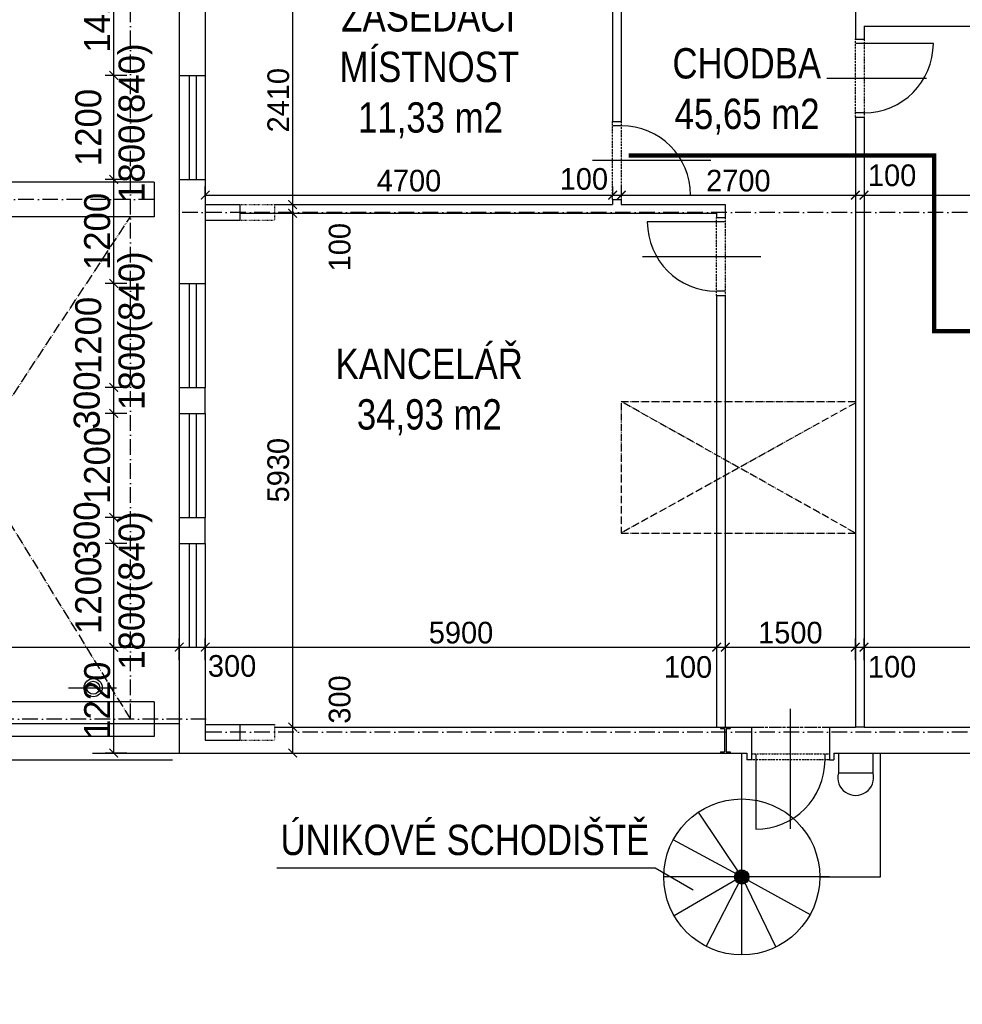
# Model space of a CAD drawing. Header units: millimetres. Extents: x -637441 to -130928, y -380379 to -53767.
# Tile 43 of 193: x -470113 to -459237, y -289748 to -278384. Entities that reach past the tile are written whole.
import ezdxf

# ---------------------------------------------------------------- set-up
doc = ezdxf.new("R2010")
doc.units = ezdxf.units.MM
doc.header["$LTSCALE"] = 10
for name, pattern in [('ACAD_ISO02W100', [15, 12, -3]), ('ACAD_ISO03W100', [30, 12, -18]), ('ACAD_ISO05W100', [34, 24, -3, 0.5, -3, 0.5, -3]), ('ACAD_ISO10W100', [18.5, 12, -3, 0.5, -3]), ('ACAD_ISO12W100', [22, 12, -3, 0.5, -3, 0.5, -3]), ('DASHDOT', [25.4, 12.7, -6.35, 0, -6.35])]:
    doc.linetypes.add(name, pattern=pattern)
for name, color, linetype in [('Kóty', 7, 'Continuous'), ('Osy', 1, 'DASHDOT'), ('POPIS', 7, 'Continuous'), ('SLABE', 7, 'Continuous'), ('SLABĚ', 7, 'Continuous'), ('SRAFY', 252, 'Continuous'), ('Výplně otvorů', 7, 'Continuous'), ('ZDIVO', 6, 'Continuous')]:
    doc.layers.add(name, color=color, linetype=linetype)
doc.styles.add('NARROW', font='txt')
doc.styles.add('TGV styl', font='txt')
doc.dimstyles.new('VNITŘEK 1-200', dxfattribs={"dimtxt": 250, "dimasz": 100, "dimexe": 100, "dimexo": 250, "dimgap": 40, "dimtad": 1, "dimdec": 0, "dimzin": 0, "dimdsep": 46, "dimtxsty": 'TGV styl', "dimblk1": 'ARCHTICK', "dimblk2": 'ARCHTICK', "dimsah": 1, "dimcen": 0.09, "dimclrd": 256, "dimclre": 256, "dimclrt": 220, "dimadec": 0, "dimazin": 0, "dimtfac": 1, "dimtdec": 0, "dimtofl": 0, "dimtmove": 2, "dimatfit": 3, "dimldrblk": 'ARCHTICK', "dimfxl": 150, "dimfxlon": 1, "dimtolj": 1, "dimtzin": 0, "dimarcsym": 0})
doc.dimstyles.new('VNĚJŠEK 1-100', dxfattribs={"dimtxt": 300, "dimasz": 100, "dimexe": 100, "dimexo": 250, "dimgap": 40, "dimtad": 1, "dimdec": 0, "dimzin": 0, "dimdsep": 46, "dimtxsty": 'TGV styl', "dimblk1": 'ARCHTICK', "dimblk2": 'ARCHTICK', "dimsah": 1, "dimcen": 0.09, "dimclrd": 256, "dimclre": 256, "dimclrt": 220, "dimadec": 0, "dimazin": 0, "dimtfac": 1, "dimtdec": 0, "dimtofl": 0, "dimtmove": 2, "dimatfit": 3, "dimldrblk": 'ARCHTICK', "dimfxl": 350, "dimfxlon": 1, "dimtolj": 1, "dimtzin": 0, "dimarcsym": 0})

# ---------------------------------------------------------------- blocks, each defined once
blk = doc.blocks.new('_ArchTick')
at = {"color": 0, "const_width": 0.15}
blk.add_lwpolyline([(-0.5, -0.5), (0.5, 0.5)], dxfattribs=at)
blk = doc.blocks.new('*D348')
at = {"layer": 'DEFPOINTS', "color": 0, "ltscale": 0.35}
for p in [(-468271, -285625), (-468271, -286458), (-491771, -286500)]:
    blk.add_point(p, dxfattribs=at)
at = {"layer": 'Kóty', "lineweight": -2, "ltscale": 0.35}
for p, q in [((-491771, -285775), (-491771, -285525)), ((-468271, -285775), (-468271, -285525)), ((-491771, -285625), (-468271, -285625))]:
    blk.add_line(p, q, dxfattribs=at)
at = {"layer": 'Kóty', "lineweight": -2, "ltscale": 0.35, "xscale": 100, "yscale": 100, "zscale": 100, "rotation": 180}
blk.add_blockref('_ArchTick', (-491771, -285625), dxfattribs=at)
at = {"layer": 'Kóty', "lineweight": -2, "ltscale": 0.35, "xscale": 100, "yscale": 100, "zscale": 100}
blk.add_blockref('_ArchTick', (-468271, -285625), dxfattribs=at)
at = {"layer": 'Kóty', "color": 220, "ltscale": 0.35, "insert": (-480021, -285460), "char_height": 250, "attachment_point": 5, "style": 'TGV styl'}
blk.add_mtext('\\A1;23500', dxfattribs=at)
blk = doc.blocks.new('*D349')
at = {"layer": 'DEFPOINTS', "color": 0, "ltscale": 0.35}
for p in [(-467971, -285625), (-468271, -286458), (-467971, -286518)]:
    blk.add_point(p, dxfattribs=at)
at = {"layer": 'Kóty', "lineweight": -2, "ltscale": 0.35}
for p, q in [((-468271, -285775), (-468271, -285525)), ((-467971, -285775), (-467971, -285525)), ((-468271, -285625), (-467971, -285625))]:
    blk.add_line(p, q, dxfattribs=at)
at = {"layer": 'Kóty', "lineweight": -2, "ltscale": 0.35, "xscale": 100, "yscale": 100, "zscale": 100, "rotation": 180}
blk.add_blockref('_ArchTick', (-468271, -285625), dxfattribs=at)
at = {"layer": 'Kóty', "lineweight": -2, "ltscale": 0.35, "xscale": 100, "yscale": 100, "zscale": 100}
blk.add_blockref('_ArchTick', (-467971, -285625), dxfattribs=at)
at = {"layer": 'Kóty', "color": 220, "ltscale": 0.35, "insert": (-467662, -285844), "char_height": 250, "attachment_point": 5, "style": 'TGV styl'}
blk.add_mtext('\\A1;300', dxfattribs=at)
blk = doc.blocks.new('*D350')
at = {"layer": 'DEFPOINTS', "color": 0, "ltscale": 0.35}
for p in [(-462071, -285625), (-467971, -286518), (-462071, -286548)]:
    blk.add_point(p, dxfattribs=at)
at = {"layer": 'Kóty', "lineweight": -2, "ltscale": 0.35}
for p, q in [((-467971, -285775), (-467971, -285525)), ((-462071, -285775), (-462071, -285525)), ((-467971, -285625), (-462071, -285625))]:
    blk.add_line(p, q, dxfattribs=at)
at = {"layer": 'Kóty', "lineweight": -2, "ltscale": 0.35, "xscale": 100, "yscale": 100, "zscale": 100, "rotation": 180}
blk.add_blockref('_ArchTick', (-467971, -285625), dxfattribs=at)
at = {"layer": 'Kóty', "lineweight": -2, "ltscale": 0.35, "xscale": 100, "yscale": 100, "zscale": 100}
blk.add_blockref('_ArchTick', (-462071, -285625), dxfattribs=at)
at = {"layer": 'Kóty', "color": 220, "ltscale": 0.35, "insert": (-465021, -285460), "char_height": 250, "attachment_point": 5, "style": 'TGV styl'}
blk.add_mtext('\\A1;5900', dxfattribs=at)
blk = doc.blocks.new('*D351')
at = {"layer": 'DEFPOINTS', "color": 0, "ltscale": 0.35}
for p in [(-461971, -285625), (-462071, -286548), (-461971, -286548)]:
    blk.add_point(p, dxfattribs=at)
at = {"layer": 'Kóty', "lineweight": -2, "ltscale": 0.35}
for p, q in [((-462071, -285775), (-462071, -285525)), ((-461971, -285775), (-461971, -285525)), ((-462071, -285625), (-461971, -285625))]:
    blk.add_line(p, q, dxfattribs=at)
at = {"layer": 'Kóty', "lineweight": -2, "ltscale": 0.35, "xscale": 100, "yscale": 100, "zscale": 100, "rotation": 180}
blk.add_blockref('_ArchTick', (-462071, -285625), dxfattribs=at)
at = {"layer": 'Kóty', "lineweight": -2, "ltscale": 0.35, "xscale": 100, "yscale": 100, "zscale": 100}
blk.add_blockref('_ArchTick', (-461971, -285625), dxfattribs=at)
at = {"layer": 'Kóty', "color": 220, "ltscale": 0.35, "insert": (-462402, -285856), "char_height": 250, "attachment_point": 5, "style": 'TGV styl'}
blk.add_mtext('\\A1;100', dxfattribs=at)
blk = doc.blocks.new('*D352')
at = {"layer": 'DEFPOINTS', "color": 0, "ltscale": 0.35}
for p in [(-460471, -285625), (-461971, -286548), (-460471, -286548)]:
    blk.add_point(p, dxfattribs=at)
at = {"layer": 'Kóty', "lineweight": -2, "ltscale": 0.35}
for p, q in [((-461971, -285775), (-461971, -285525)), ((-460471, -285775), (-460471, -285525)), ((-461971, -285625), (-460471, -285625))]:
    blk.add_line(p, q, dxfattribs=at)
at = {"layer": 'Kóty', "lineweight": -2, "ltscale": 0.35, "xscale": 100, "yscale": 100, "zscale": 100, "rotation": 180}
blk.add_blockref('_ArchTick', (-461971, -285625), dxfattribs=at)
at = {"layer": 'Kóty', "lineweight": -2, "ltscale": 0.35, "xscale": 100, "yscale": 100, "zscale": 100}
blk.add_blockref('_ArchTick', (-460471, -285625), dxfattribs=at)
at = {"layer": 'Kóty', "color": 220, "ltscale": 0.35, "insert": (-461221, -285460), "char_height": 250, "attachment_point": 5, "style": 'TGV styl'}
blk.add_mtext('\\A1;1500', dxfattribs=at)
blk = doc.blocks.new('*D353')
at = {"layer": 'DEFPOINTS', "color": 0, "ltscale": 0.35}
for p in [(-460371, -285625), (-460471, -286548), (-460371, -286548)]:
    blk.add_point(p, dxfattribs=at)
at = {"layer": 'Kóty', "lineweight": -2, "ltscale": 0.35}
for p, q in [((-460471, -285775), (-460471, -285525)), ((-460371, -285775), (-460371, -285525)), ((-460471, -285625), (-460371, -285625))]:
    blk.add_line(p, q, dxfattribs=at)
at = {"layer": 'Kóty', "lineweight": -2, "ltscale": 0.35, "xscale": 100, "yscale": 100, "zscale": 100, "rotation": 180}
blk.add_blockref('_ArchTick', (-460471, -285625), dxfattribs=at)
at = {"layer": 'Kóty', "lineweight": -2, "ltscale": 0.35, "xscale": 100, "yscale": 100, "zscale": 100}
blk.add_blockref('_ArchTick', (-460371, -285625), dxfattribs=at)
at = {"layer": 'Kóty', "color": 220, "ltscale": 0.35, "insert": (-460047, -285853), "char_height": 250, "attachment_point": 5, "style": 'TGV styl'}
blk.add_mtext('\\A1;100', dxfattribs=at)
blk = doc.blocks.new('*D354')
at = {"layer": 'DEFPOINTS', "color": 0, "ltscale": 0.35}
for p in [(-449971, -285625), (-460371, -286548), (-449971, -286548)]:
    blk.add_point(p, dxfattribs=at)
at = {"layer": 'Kóty', "lineweight": -2, "ltscale": 0.35}
for p, q in [((-460371, -285775), (-460371, -285525)), ((-449971, -285775), (-449971, -285525)), ((-460371, -285625), (-449971, -285625))]:
    blk.add_line(p, q, dxfattribs=at)
at = {"layer": 'Kóty', "lineweight": -2, "ltscale": 0.35, "xscale": 100, "yscale": 100, "zscale": 100, "rotation": 180}
blk.add_blockref('_ArchTick', (-460371, -285625), dxfattribs=at)
at = {"layer": 'Kóty', "lineweight": -2, "ltscale": 0.35, "xscale": 100, "yscale": 100, "zscale": 100}
blk.add_blockref('_ArchTick', (-449971, -285625), dxfattribs=at)
at = {"layer": 'Kóty', "color": 220, "ltscale": 0.35, "insert": (-455171, -285460), "char_height": 250, "attachment_point": 5, "style": 'TGV styl'}
blk.add_mtext('\\A1;10400', dxfattribs=at)
blk = doc.blocks.new('*D365')
at = {"layer": 'DEFPOINTS', "color": 0, "ltscale": 0.35}
for p in [(-466963, -286548), (-466963, -286548), (-468271, -286848)]:
    blk.add_point(p, dxfattribs=at)
at = {"layer": 'Kóty', "lineweight": -2, "ltscale": 0.35}
for p, q in [((-466963, -286548), (-466863, -286548)), ((-466963, -286848), (-466963, -286548)), ((-467113, -286848), (-466863, -286848))]:
    blk.add_line(p, q, dxfattribs=at)
at = {"layer": 'Kóty', "lineweight": -2, "ltscale": 0.35, "xscale": 100, "yscale": 100, "zscale": 100}
for p, rotation in [((-466963, -286548), 90), ((-466963, -286848), 270)]:
    blk.add_blockref('_ArchTick', p, dxfattribs=dict(at, rotation=rotation))
at = {"layer": 'Kóty', "color": 220, "ltscale": 0.35, "insert": (-466420, -286230), "char_height": 250, "attachment_point": 5, "rotation": 90, "style": 'TGV styl'}
blk.add_mtext('\\A1;300', dxfattribs=at)
blk = doc.blocks.new('*D366')
at = {"layer": 'DEFPOINTS', "color": 0, "ltscale": 0.35}
for p in [(-467571, -280618), (-466963, -280618), (-466963, -286548)]:
    blk.add_point(p, dxfattribs=at)
at = {"layer": 'Kóty', "lineweight": -2, "ltscale": 0.35}
for p, q in [((-467113, -280618), (-466863, -280618)), ((-466963, -286548), (-466963, -280618)), ((-466963, -286548), (-466863, -286548))]:
    blk.add_line(p, q, dxfattribs=at)
at = {"layer": 'Kóty', "lineweight": -2, "ltscale": 0.35, "xscale": 100, "yscale": 100, "zscale": 100}
for p, rotation in [((-466963, -280618), 90), ((-466963, -286548), 270)]:
    blk.add_blockref('_ArchTick', p, dxfattribs=dict(at, rotation=rotation))
at = {"layer": 'Kóty', "color": 220, "ltscale": 0.35, "insert": (-467128, -283583), "char_height": 250, "attachment_point": 5, "rotation": 90, "style": 'TGV styl'}
blk.add_mtext('\\A1;5930', dxfattribs=at)
blk = doc.blocks.new('*D367')
at = {"layer": 'DEFPOINTS', "color": 0, "ltscale": 0.35}
for p in [(-467971, -280518), (-466963, -280518), (-467571, -280618)]:
    blk.add_point(p, dxfattribs=at)
at = {"layer": 'Kóty', "lineweight": -2, "ltscale": 0.35}
for p, q in [((-467113, -280518), (-466863, -280518)), ((-466963, -280618), (-466963, -280518)), ((-467113, -280618), (-466863, -280618))]:
    blk.add_line(p, q, dxfattribs=at)
at = {"layer": 'Kóty', "lineweight": -2, "ltscale": 0.35, "xscale": 100, "yscale": 100, "zscale": 100}
for p, rotation in [((-466963, -280518), 90), ((-466963, -280618), 270)]:
    blk.add_blockref('_ArchTick', p, dxfattribs=dict(at, rotation=rotation))
at = {"layer": 'Kóty', "color": 220, "ltscale": 0.35, "insert": (-466420, -281009), "char_height": 250, "attachment_point": 5, "rotation": 90, "style": 'TGV styl'}
blk.add_mtext('\\A1;100', dxfattribs=at)
blk = doc.blocks.new('*D368')
at = {"layer": 'DEFPOINTS', "color": 0, "ltscale": 0.35}
for p in [(-467971, -278108), (-466963, -278108), (-467971, -280518)]:
    blk.add_point(p, dxfattribs=at)
at = {"layer": 'Kóty', "lineweight": -2, "ltscale": 0.35}
for p, q in [((-467113, -278108), (-466863, -278108)), ((-466963, -280518), (-466963, -278108)), ((-467113, -280518), (-466863, -280518))]:
    blk.add_line(p, q, dxfattribs=at)
at = {"layer": 'Kóty', "lineweight": -2, "ltscale": 0.35, "xscale": 100, "yscale": 100, "zscale": 100}
for p, rotation in [((-466963, -278108), 90), ((-466963, -280518), 270)]:
    blk.add_blockref('_ArchTick', p, dxfattribs=dict(at, rotation=rotation))
at = {"layer": 'Kóty', "color": 220, "ltscale": 0.35, "insert": (-467128, -279313), "char_height": 250, "attachment_point": 5, "rotation": 90, "style": 'TGV styl'}
blk.add_mtext('\\A1;2410', dxfattribs=at)
blk = doc.blocks.new('*D385')
at = {"layer": 'DEFPOINTS', "color": 0, "ltscale": 0.35}
for p in [(-463271, -280408), (-467971, -280518), (-463271, -280518)]:
    blk.add_point(p, dxfattribs=at)
at = {"layer": 'Kóty', "lineweight": -2, "ltscale": 0.35}
for p, q in [((-467971, -280408), (-467971, -280308)), ((-463271, -280408), (-463271, -280308)), ((-467971, -280408), (-463271, -280408))]:
    blk.add_line(p, q, dxfattribs=at)
at = {"layer": 'Kóty', "lineweight": -2, "ltscale": 0.35, "xscale": 100, "yscale": 100, "zscale": 100, "rotation": 180}
blk.add_blockref('_ArchTick', (-467971, -280408), dxfattribs=at)
at = {"layer": 'Kóty', "lineweight": -2, "ltscale": 0.35, "xscale": 100, "yscale": 100, "zscale": 100}
blk.add_blockref('_ArchTick', (-463271, -280408), dxfattribs=at)
at = {"layer": 'Kóty', "color": 220, "ltscale": 0.35, "insert": (-465621, -280243), "char_height": 250, "attachment_point": 5, "style": 'TGV styl'}
blk.add_mtext('\\A1;4700', dxfattribs=at)
blk = doc.blocks.new('*D386')
at = {"layer": 'DEFPOINTS', "color": 0, "ltscale": 0.35}
for p in [(-463171, -280408), (-463271, -280518), (-463171, -280518)]:
    blk.add_point(p, dxfattribs=at)
at = {"layer": 'Kóty', "lineweight": -2, "ltscale": 0.35}
for p, q in [((-463271, -280408), (-463271, -280308)), ((-463171, -280408), (-463171, -280308)), ((-463271, -280408), (-463171, -280408))]:
    blk.add_line(p, q, dxfattribs=at)
at = {"layer": 'Kóty', "lineweight": -2, "ltscale": 0.35, "xscale": 100, "yscale": 100, "zscale": 100, "rotation": 180}
blk.add_blockref('_ArchTick', (-463271, -280408), dxfattribs=at)
at = {"layer": 'Kóty', "lineweight": -2, "ltscale": 0.35, "xscale": 100, "yscale": 100, "zscale": 100}
blk.add_blockref('_ArchTick', (-463171, -280408), dxfattribs=at)
at = {"layer": 'Kóty', "color": 220, "ltscale": 0.35, "insert": (-463603, -280223), "char_height": 250, "attachment_point": 5, "style": 'TGV styl'}
blk.add_mtext('\\A1;100', dxfattribs=at)
blk = doc.blocks.new('*D387')
at = {"layer": 'DEFPOINTS', "color": 0, "ltscale": 0.35}
for p in [(-460471, -279509), (-460471, -280408), (-463171, -280518)]:
    blk.add_point(p, dxfattribs=at)
at = {"layer": 'Kóty', "lineweight": -2, "ltscale": 0.35}
for p, q in [((-463171, -280408), (-463171, -280308)), ((-460471, -280258), (-460471, -280508)), ((-463171, -280408), (-460471, -280408))]:
    blk.add_line(p, q, dxfattribs=at)
at = {"layer": 'Kóty', "lineweight": -2, "ltscale": 0.35, "xscale": 100, "yscale": 100, "zscale": 100, "rotation": 180}
blk.add_blockref('_ArchTick', (-463171, -280408), dxfattribs=at)
at = {"layer": 'Kóty', "lineweight": -2, "ltscale": 0.35, "xscale": 100, "yscale": 100, "zscale": 100}
blk.add_blockref('_ArchTick', (-460471, -280408), dxfattribs=at)
at = {"layer": 'Kóty', "color": 220, "ltscale": 0.35, "insert": (-461821, -280243), "char_height": 250, "attachment_point": 5, "style": 'TGV styl'}
blk.add_mtext('\\A1;2700', dxfattribs=at)
blk = doc.blocks.new('*D388')
at = {"layer": 'DEFPOINTS', "color": 0, "ltscale": 0.35}
for p in [(-460471, -279509), (-460371, -279509), (-460371, -280408)]:
    blk.add_point(p, dxfattribs=at)
at = {"layer": 'Kóty', "lineweight": -2, "ltscale": 0.35}
for p, q in [((-460471, -280258), (-460471, -280508)), ((-460371, -280258), (-460371, -280508)), ((-460471, -280408), (-460371, -280408))]:
    blk.add_line(p, q, dxfattribs=at)
at = {"layer": 'Kóty', "lineweight": -2, "ltscale": 0.35, "xscale": 100, "yscale": 100, "zscale": 100, "rotation": 180}
blk.add_blockref('_ArchTick', (-460471, -280408), dxfattribs=at)
at = {"layer": 'Kóty', "lineweight": -2, "ltscale": 0.35, "xscale": 100, "yscale": 100, "zscale": 100}
blk.add_blockref('_ArchTick', (-460371, -280408), dxfattribs=at)
at = {"layer": 'Kóty', "color": 220, "ltscale": 0.35, "insert": (-460047, -280181), "char_height": 250, "attachment_point": 5, "style": 'TGV styl'}
blk.add_mtext('\\A1;100', dxfattribs=at)
blk = doc.blocks.new('*D389')
at = {"layer": 'DEFPOINTS', "color": 0, "ltscale": 0.35}
for p in [(-449971, -278508), (-460371, -279509), (-449971, -280408)]:
    blk.add_point(p, dxfattribs=at)
at = {"layer": 'Kóty', "lineweight": -2, "ltscale": 0.35}
for p, q in [((-460371, -280258), (-460371, -280508)), ((-449971, -280258), (-449971, -280508)), ((-460371, -280408), (-449971, -280408))]:
    blk.add_line(p, q, dxfattribs=at)
at = {"layer": 'Kóty', "lineweight": -2, "ltscale": 0.35, "xscale": 100, "yscale": 100, "zscale": 100, "rotation": 180}
blk.add_blockref('_ArchTick', (-460371, -280408), dxfattribs=at)
at = {"layer": 'Kóty', "lineweight": -2, "ltscale": 0.35, "xscale": 100, "yscale": 100, "zscale": 100}
blk.add_blockref('_ArchTick', (-449971, -280408), dxfattribs=at)
at = {"layer": 'Kóty', "color": 220, "ltscale": 0.35, "insert": (-455171, -280243), "char_height": 250, "attachment_point": 5, "style": 'TGV styl'}
blk.add_mtext('\\A1;10400', dxfattribs=at)
blk = doc.blocks.new('*D410')
at = {"layer": 'DEFPOINTS', "color": 0, "ltscale": 0.35}
for p in [(-449671, -286848), (-473061, -292928), (-449671, -295398)]:
    blk.add_point(p, dxfattribs=at)
at = {"layer": 'Kóty', "lineweight": -2, "ltscale": 0.35}
for p, q in [((-473061, -294198), (-473061, -295498)), ((-449671, -294198), (-449671, -295498)), ((-473061, -295398), (-449671, -295398))]:
    blk.add_line(p, q, dxfattribs=at)
at = {"layer": 'Kóty', "lineweight": -2, "ltscale": 0.35, "xscale": 100, "yscale": 100, "zscale": 100, "rotation": 180}
blk.add_blockref('_ArchTick', (-473061, -295398), dxfattribs=at)
at = {"layer": 'Kóty', "lineweight": -2, "ltscale": 0.35, "xscale": 100, "yscale": 100, "zscale": 100}
blk.add_blockref('_ArchTick', (-449671, -295398), dxfattribs=at)
at = {"layer": 'Kóty', "color": 220, "ltscale": 0.35, "insert": (-461366, -295208), "char_height": 300, "attachment_point": 5, "style": 'TGV styl'}
blk.add_mtext('\\A1;23390', dxfattribs=at)
blk = doc.blocks.new('*D411')
at = {"layer": 'DEFPOINTS', "color": 0, "ltscale": 0.35}
for p in [(-510371, -286848), (-449671, -286848), (-449671, -296412)]:
    blk.add_point(p, dxfattribs=at)
at = {"layer": 'Kóty', "lineweight": -2, "ltscale": 0.35}
for p, q in [((-510371, -295212), (-510371, -296512)), ((-449671, -295212), (-449671, -296512)), ((-510371, -296412), (-449671, -296412))]:
    blk.add_line(p, q, dxfattribs=at)
at = {"layer": 'Kóty', "lineweight": -2, "ltscale": 0.35, "xscale": 100, "yscale": 100, "zscale": 100, "rotation": 180}
blk.add_blockref('_ArchTick', (-510371, -296412), dxfattribs=at)
at = {"layer": 'Kóty', "lineweight": -2, "ltscale": 0.35, "xscale": 100, "yscale": 100, "zscale": 100}
blk.add_blockref('_ArchTick', (-449671, -296412), dxfattribs=at)
at = {"layer": 'Kóty', "color": 220, "ltscale": 0.35, "insert": (-480021, -296222), "char_height": 300, "attachment_point": 5, "style": 'TGV styl'}
blk.add_mtext('\\A1;60700', dxfattribs=at)
blk = doc.blocks.new('*D478')
at = {"layer": 'DEFPOINTS', "color": 0, "ltscale": 0.35}
for p in [(-469027, -285628), (-468271, -285628), (-468271, -286848)]:
    blk.add_point(p, dxfattribs=at)
at = {"layer": 'Kóty', "lineweight": -2, "ltscale": 0.35}
for p, q in [((-468877, -285628), (-469127, -285628)), ((-469027, -286848), (-469027, -285628)), ((-468877, -286848), (-469127, -286848))]:
    blk.add_line(p, q, dxfattribs=at)
at = {"layer": 'Kóty', "lineweight": -2, "ltscale": 0.35, "xscale": 100, "yscale": 100, "zscale": 100}
for p, rotation in [((-469027, -285628), 90), ((-469027, -286848), 270)]:
    blk.add_blockref('_ArchTick', p, dxfattribs=dict(at, rotation=rotation))
at = {"layer": 'Kóty', "color": 220, "ltscale": 0.35, "insert": (-469217, -286238), "char_height": 300, "attachment_point": 5, "rotation": 90, "style": 'TGV styl'}
blk.add_mtext('\\A1;1220', dxfattribs=at)
blk = doc.blocks.new('*D479')
at = {"layer": 'DEFPOINTS', "color": 0, "ltscale": 0.35}
for p in [(-469027, -284428), (-468271, -284428), (-468271, -285628)]:
    blk.add_point(p, dxfattribs=at)
at = {"layer": 'Kóty', "lineweight": -2, "ltscale": 0.35}
for p, q in [((-468877, -284428), (-469127, -284428)), ((-469027, -285628), (-469027, -284428)), ((-468877, -285628), (-469127, -285628))]:
    blk.add_line(p, q, dxfattribs=at)
at = {"layer": 'Kóty', "lineweight": -2, "ltscale": 0.35, "xscale": 100, "yscale": 100, "zscale": 100}
for p, rotation in [((-469027, -284428), 90), ((-469027, -285628), 270)]:
    blk.add_blockref('_ArchTick', p, dxfattribs=dict(at, rotation=rotation))
at = {"layer": 'Kóty', "color": 220, "ltscale": 0.35, "insert": (-469027, -285028), "char_height": 300, "attachment_point": 5, "rotation": 90, "style": 'TGV styl'}
blk.add_mtext('\\A1;1200\\P 1800(840)', dxfattribs=at)
blk = doc.blocks.new('*D480')
at = {"layer": 'DEFPOINTS', "color": 0, "ltscale": 0.35}
for p in [(-469027, -284128), (-468271, -284128), (-468271, -284428)]:
    blk.add_point(p, dxfattribs=at)
at = {"layer": 'Kóty', "lineweight": -2, "ltscale": 0.35}
for p, q in [((-468877, -284128), (-469127, -284128)), ((-469027, -284428), (-469027, -284128)), ((-468877, -284428), (-469127, -284428))]:
    blk.add_line(p, q, dxfattribs=at)
at = {"layer": 'Kóty', "lineweight": -2, "ltscale": 0.35, "xscale": 100, "yscale": 100, "zscale": 100}
for p, rotation in [((-469027, -284128), 90), ((-469027, -284428), 270)]:
    blk.add_blockref('_ArchTick', p, dxfattribs=dict(at, rotation=rotation))
at = {"layer": 'Kóty', "color": 220, "ltscale": 0.35, "insert": (-469337, -284278), "char_height": 300, "attachment_point": 5, "rotation": 90, "style": 'TGV styl'}
blk.add_mtext('\\A1;300', dxfattribs=at)
blk = doc.blocks.new('*D481')
at = {"layer": 'DEFPOINTS', "color": 0, "ltscale": 0.35}
for p in [(-469027, -282928), (-468271, -282928), (-468271, -284128)]:
    blk.add_point(p, dxfattribs=at)
at = {"layer": 'Kóty', "lineweight": -2, "ltscale": 0.35}
for p, q in [((-468877, -282928), (-469127, -282928)), ((-469027, -284128), (-469027, -282928)), ((-468877, -284128), (-469127, -284128))]:
    blk.add_line(p, q, dxfattribs=at)
at = {"layer": 'Kóty', "lineweight": -2, "ltscale": 0.35, "xscale": 100, "yscale": 100, "zscale": 100}
for p, rotation in [((-469027, -282928), 90), ((-469027, -284128), 270)]:
    blk.add_blockref('_ArchTick', p, dxfattribs=dict(at, rotation=rotation))
at = {"layer": 'Kóty', "color": 220, "ltscale": 0.35, "insert": (-469217, -283528), "char_height": 300, "attachment_point": 5, "rotation": 90, "style": 'TGV styl'}
blk.add_mtext('\\A1;1200', dxfattribs=at)
blk = doc.blocks.new('*D86')
at = {"layer": 'DEFPOINTS', "color": 0, "ltscale": 0.35}
for p in [(-469027, -282628), (-468271, -282628), (-468271, -282928)]:
    blk.add_point(p, dxfattribs=at)
at = {"layer": 'Kóty', "lineweight": -2, "ltscale": 0.35}
for p, q in [((-468877, -282628), (-469127, -282628)), ((-469027, -282928), (-469027, -282628)), ((-468877, -282928), (-469127, -282928))]:
    blk.add_line(p, q, dxfattribs=at)
at = {"layer": 'Kóty', "lineweight": -2, "ltscale": 0.35, "xscale": 100, "yscale": 100, "zscale": 100}
for p, rotation in [((-469027, -282628), 90), ((-469027, -282928), 270)]:
    blk.add_blockref('_ArchTick', p, dxfattribs=dict(at, rotation=rotation))
at = {"layer": 'Kóty', "color": 220, "ltscale": 0.35, "insert": (-469337, -282778), "char_height": 300, "attachment_point": 5, "rotation": 90, "style": 'TGV styl'}
blk.add_mtext('\\A1;300', dxfattribs=at)
blk = doc.blocks.new('*D87')
at = {"layer": 'DEFPOINTS', "color": 0, "ltscale": 0.35}
for p in [(-469027, -281428), (-468271, -281428), (-468271, -282628)]:
    blk.add_point(p, dxfattribs=at)
at = {"layer": 'Kóty', "lineweight": -2, "ltscale": 0.35}
for p, q in [((-468877, -281428), (-469127, -281428)), ((-469027, -282628), (-469027, -281428)), ((-468877, -282628), (-469127, -282628))]:
    blk.add_line(p, q, dxfattribs=at)
at = {"layer": 'Kóty', "lineweight": -2, "ltscale": 0.35, "xscale": 100, "yscale": 100, "zscale": 100}
for p, rotation in [((-469027, -281428), 90), ((-469027, -282628), 270)]:
    blk.add_blockref('_ArchTick', p, dxfattribs=dict(at, rotation=rotation))
at = {"layer": 'Kóty', "color": 220, "ltscale": 0.35, "insert": (-469027, -282028), "char_height": 300, "attachment_point": 5, "rotation": 90, "style": 'TGV styl'}
blk.add_mtext('\\A1;1200\\P 1800(840)', dxfattribs=at)
blk = doc.blocks.new('*D482')
at = {"layer": 'DEFPOINTS', "color": 0, "ltscale": 0.35}
for p in [(-469027, -280228), (-468271, -280228), (-468271, -281428)]:
    blk.add_point(p, dxfattribs=at)
at = {"layer": 'Kóty', "lineweight": -2, "ltscale": 0.35}
for p, q in [((-468877, -280228), (-469127, -280228)), ((-469027, -281428), (-469027, -280228)), ((-468877, -281428), (-469127, -281428))]:
    blk.add_line(p, q, dxfattribs=at)
at = {"layer": 'Kóty', "lineweight": -2, "ltscale": 0.35, "xscale": 100, "yscale": 100, "zscale": 100}
for p, rotation in [((-469027, -280228), 90), ((-469027, -281428), 270)]:
    blk.add_blockref('_ArchTick', p, dxfattribs=dict(at, rotation=rotation))
at = {"layer": 'Kóty', "color": 220, "ltscale": 0.35, "insert": (-469217, -280828), "char_height": 300, "attachment_point": 5, "rotation": 90, "style": 'TGV styl'}
blk.add_mtext('\\A1;1200', dxfattribs=at)
blk = doc.blocks.new('*D483')
at = {"layer": 'DEFPOINTS', "color": 0, "ltscale": 0.35}
for p in [(-469027, -279028), (-468271, -279028), (-468271, -280228)]:
    blk.add_point(p, dxfattribs=at)
at = {"layer": 'Kóty', "lineweight": -2, "ltscale": 0.35}
for p, q in [((-468877, -279028), (-469127, -279028)), ((-469027, -280228), (-469027, -279028)), ((-468877, -280228), (-469127, -280228))]:
    blk.add_line(p, q, dxfattribs=at)
at = {"layer": 'Kóty', "lineweight": -2, "ltscale": 0.35, "xscale": 100, "yscale": 100, "zscale": 100}
for p, rotation in [((-469027, -279028), 90), ((-469027, -280228), 270)]:
    blk.add_blockref('_ArchTick', p, dxfattribs=dict(at, rotation=rotation))
at = {"layer": 'Kóty', "color": 220, "ltscale": 0.35, "insert": (-469027, -279628), "char_height": 300, "attachment_point": 5, "rotation": 90, "style": 'TGV styl'}
blk.add_mtext('\\A1;1200\\P 1800(840)', dxfattribs=at)
blk = doc.blocks.new('*D484')
at = {"layer": 'DEFPOINTS', "color": 0, "ltscale": 0.35}
for p in [(-469027, -277608), (-468271, -277608), (-468271, -279028)]:
    blk.add_point(p, dxfattribs=at)
at = {"layer": 'Kóty', "lineweight": -2, "ltscale": 0.35}
for p, q in [((-468877, -277608), (-469127, -277608)), ((-469027, -279028), (-469027, -277608)), ((-468877, -279028), (-469127, -279028))]:
    blk.add_line(p, q, dxfattribs=at)
at = {"layer": 'Kóty', "lineweight": -2, "ltscale": 0.35, "xscale": 100, "yscale": 100, "zscale": 100}
for p, rotation in [((-469027, -277608), 90), ((-469027, -279028), 270)]:
    blk.add_blockref('_ArchTick', p, dxfattribs=dict(at, rotation=rotation))
at = {"layer": 'Kóty', "color": 220, "ltscale": 0.35, "insert": (-469217, -278318), "char_height": 300, "attachment_point": 5, "rotation": 90, "style": 'TGV styl'}
blk.add_mtext('\\A1;1420', dxfattribs=at)

msp = doc.modelspace()

# ---------------------------------------------------------------- hatches: boundary and pattern name
at = {"layer": 'SRAFY'}
h = msp.add_hatch(dxfattribs=at)
h.set_pattern_fill('ANSI37', color=256, scale=5, angle=-90, style=0)
h.set_pattern_definition([(315, (-418964.596, -186272.878), (11.2253202, 11.2253202), []), (45, (-418964.596, -186272.878), (-11.2253202, 11.2253202), [])])
h.paths.add_polyline_path([(-461781.228, -288277.964), (-461863.97, -288277.964, 0.414213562), (-461781.228, -288360.706)])
h.paths.add_polyline_path([(-461781.228, -288360.706, 0.414213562), (-461698.486, -288277.964), (-461781.228, -288277.964)])
h.paths.add_polyline_path([(-461698.486, -288277.964, 0.414213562), (-461781.228, -288195.222), (-461781.228, -288277.964)])
h.paths.add_polyline_path([(-461781.228, -288277.964), (-461781.228, -288195.222, 0.414213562), (-461863.97, -288277.964)])

# ---------------------------------------------------------------- linework, layer by layer
at = {"layer": 'Kóty'}
for p, q in [((-460801.001, -279058.582), (-459648.949, -279058.582)), ((-462139.162, -280007.964), (-463503.294, -280007.964)), ((-462926.687, -281117.964), (-461562.554, -281117.964)), ((-461221.228, -287722.815), (-461221.228, -286335.881))]:
    msp.add_line(p, q, dxfattribs=at)
at = {"layer": 'Kóty', "ltscale": 0.35}
for p, q in [((-467144.454, -288171.779), (-462779.687, -288171.779)), ((-462779.687, -288171.779), (-462344.032, -288426.469))]:
    msp.add_line(p, q, dxfattribs=at)
at = {"layer": 'Osy', "linetype": 'ACAD_ISO10W100', "ltscale": 1.5}
for p, q in [((-468834.228, -286457.964), (-468834.228, -261149.707)), ((-468561.228, -280457.964), (-491561.228, -280457.964)), ((-450021.228, -280607.964), (-468271.228, -280607.964)), ((-467959.969, -286457.964), (-491771.228, -286457.964)), ((-450021.228, -286607.964), (-467971.228, -286607.964))]:
    msp.add_line(p, q, dxfattribs=at)
at = {"layer": 'SLABE'}
for p, q in [((-468561.228, -280257.964), (-468561.228, -280657.964)), ((-468561.228, -286257.964), (-468561.228, -286657.964))]:
    msp.add_line(p, q, dxfattribs=at)
at = {"layer": 'SLABE', "linetype": 'ACAD_ISO05W100', "ltscale": 0.5}
for p, q in [((-472523.228, -286257.964), (-468834.228, -280657.964)), ((-470678.728, -283457.964), (-468834.228, -286457.964))]:
    msp.add_line(p, q, dxfattribs=at)
at = {"layer": 'SLABE', "linetype": 'ACAD_ISO05W100', "ltscale": 0.35}
for p, q in [((-463171.228, -282791.933), (-460471.228, -282791.933)), ((-460471.228, -284308.582), (-463171.228, -282791.933)), ((-460471.228, -282808.582), (-463171.228, -284308.582)), ((-463171.228, -282808.582), (-463171.228, -284308.582)), ((-463171.228, -284308.582), (-460471.228, -284308.582))]:
    msp.add_line(p, q, dxfattribs=at)
at = {"layer": 'SLABE', "linetype": 'ACAD_ISO03W100', "ltscale": 20}
msp.add_line((-485571.228, -286548.007), (-468271.228, -286548.007), dxfattribs=at)
at = {"layer": 'SLABE', "linetype": 'ACAD_ISO02W100', "ltscale": 50}
for p, q in [((-468561.228, -286657.964), (-491561.228, -286657.964)), ((-491771.228, -286847.964), (-468271.228, -286847.964))]:
    msp.add_line(p, q, dxfattribs=at)
at = {"layer": 'SLABĚ'}
for p, q in [((-468271.228, -279027.765), (-468271.228, -280227.765)), ((-467971.228, -279027.765), (-467971.228, -280227.765)), ((-468561.228, -280257.964), (-491561.228, -280257.964)), ((-468561.228, -280657.964), (-491561.228, -280657.964)), ((-468271.228, -281427.765), (-468271.228, -282627.765)), ((-467971.228, -281427.765), (-467971.228, -282627.765)), ((-468271.228, -282927.765), (-468271.228, -284127.765)), ((-467971.228, -282927.765), (-467971.228, -284127.765)), ((-468271.228, -284427.765), (-468271.228, -285627.765)), ((-467971.228, -284427.765), (-467971.228, -285627.765)), ((-469204.176, -286007.441), (-469204.176, -286007.441)), ((-469548.863, -286093.573), (-468995.459, -286093.573)), ((-468561.228, -286257.964), (-491561.228, -286257.964)), ((-491771.228, -286500.007), (-468271.228, -286507.964)), ((-467571.228, -286517.964), (-467571.228, -286697.964)), ((-462028.877, -286547.964), (-462028.877, -286563.219)), ((-462028.877, -286563.219), (-461982.521, -286563.219)), ((-461982.521, -286563.219), (-461982.521, -286832.073)), ((-461959.934, -286563.219), (-461913.579, -286563.219)), ((-461959.934, -286563.219), (-461959.934, -286832.073)), ((-461913.579, -286547.964), (-461913.579, -286563.219)), ((-467971.228, -286697.964), (-467571.228, -286697.964)), ((-462028.877, -286832.073), (-462028.877, -286847.964)), ((-462028.877, -286832.073), (-461982.521, -286832.073)), ((-461959.934, -286832.073), (-461913.579, -286832.073)), ((-461913.579, -286832.073), (-461913.579, -286847.964)), ((-487061.228, -286927.964), (-468351.228, -286927.964)), ((-461781.228, -289177.964), (-461781.228, -286847.964)), ((-460667.457, -286847.964), (-460667.457, -287077.964)), ((-460267.457, -287077.964), (-460267.457, -286847.964)), ((-460181.228, -288277.964), (-460181.228, -286847.964)), ((-460667.457, -287077.964), (-460267.457, -287077.964)), ((-461781.228, -288277.964), (-462281.224, -287529.63)), ((-461781.228, -288277.964), (-462573.125, -287850.297)), ((-460771.228, -288277.964), (-462681.228, -288277.964)), ((-461786.79, -288274.96), (-462560.995, -288727.368)), ((-461781.228, -288277.964), (-462192.284, -289078.609)), ((-461781.228, -288277.964), (-461388.889, -289087.945)), ((-461781.228, -288277.964), (-460992.753, -288711.908)), ((-460881.228, -288277.964), (-460181.228, -288277.964))]:
    msp.add_line(p, q, dxfattribs=at)
at = {"layer": 'SLABĚ', "linetype": 'ACAD_ISO03W100', "ltscale": 0.05}
for p, q in [((-467571.228, -280517.964), (-467171.228, -280517.964)), ((-467171.228, -280517.964), (-467171.228, -280697.964)), ((-467571.228, -280697.964), (-467171.228, -280697.964)), ((-467171.228, -286517.964), (-467171.228, -286697.964)), ((-467571.228, -286697.964), (-467171.228, -286697.964))]:
    msp.add_line(p, q, dxfattribs=at)
at = {"layer": 'SLABĚ', "linetype": 'ACAD_ISO02W100', "ltscale": 0.5}
msp.add_line((-460471.228, -282808.582), (-460471.228, -284308.582), dxfattribs=at)
at = {"layer": 'SLABĚ', "linetype": 'ACAD_ISO05W100', "ltscale": 0.6}
msp.add_line((-461671.228, -286547.964), (-460771.228, -286547.964), dxfattribs=at)
at = {"layer": 'SLABĚ'}
for centre, radius in [((-469264.228, -286093.573), 105), ((-469264.228, -286093.573), 75), ((-461781.228, -288277.964), 900)]:
    msp.add_circle(centre, radius, dxfattribs=at)
msp.add_arc((-460467.457, -287129.826), 206.615, 165.4627839, 14.5372161, dxfattribs=at)
at = {"layer": 'SRAFY'}
for p, q in [((-462071.228, -286547.964), (-461971.228, -286547.964)), ((-460371.228, -286547.964), (-460471.228, -286547.964))]:
    msp.add_line(p, q, dxfattribs=at)
at = {"layer": 'Výplně otvorů', "linetype": 'ACAD_ISO12W100', "lineweight": -3, "ltscale": 0.15}
for p, q in [((-460471.228, -279508.582), (-460471.228, -278608.582)), ((-460371.228, -278608.582), (-460371.228, -279508.582)), ((-463271.228, -280457.964), (-463271.228, -279557.964)), ((-463171.228, -279557.964), (-463171.228, -280457.964)), ((-462071.228, -281567.964), (-462071.228, -280667.964)), ((-461971.228, -280667.964), (-461971.228, -281567.964)), ((-461671.228, -286857.964), (-460771.228, -286857.964)), ((-460771.228, -286927.964), (-461671.228, -286927.964))]:
    msp.add_line(p, q, dxfattribs=at)
at = {"layer": 'Výplně otvorů', "ltscale": 10}
for p, q in [((-459571.228, -278658.582), (-460471.228, -278658.582)), ((-460371.228, -279458.582), (-460471.228, -279458.582)), ((-463171.228, -279607.964), (-463271.228, -279607.964)), ((-463271.228, -280407.964), (-462371.228, -280407.964)), ((-461971.228, -280717.964), (-462871.228, -280717.964)), ((-461971.228, -281517.964), (-462071.228, -281517.964)), ((-461621.228, -286857.964), (-461621.228, -287727.964))]:
    msp.add_line(p, q, dxfattribs=at)
at = {"layer": 'Výplně otvorů'}
for p, q in [((-468155.45, -279027.765), (-468155.45, -280227.765)), ((-468078.155, -279027.765), (-468078.155, -280227.765)), ((-468155.45, -281427.765), (-468155.45, -282627.765)), ((-468078.155, -281427.765), (-468078.155, -282627.765)), ((-468155.45, -282927.765), (-468155.45, -284127.765)), ((-468078.155, -282927.765), (-468078.155, -284127.765)), ((-468155.45, -284427.765), (-468155.45, -285627.765)), ((-468078.155, -284427.765), (-468078.155, -285627.765))]:
    msp.add_line(p, q, dxfattribs=at)
at = {"layer": 'Výplně otvorů', "ltscale": 0.35}
msp.add_line((-460821.228, -286927.964), (-460821.228, -286857.964), dxfattribs=at)
for centre, start, end in [((-460371.228, -278658.582), 270, 0), ((-463171.228, -280407.964), 0, 90), ((-462071.228, -280717.964), 180, 270), ((-461621.228, -286927.964), 270, 0)]:
    msp.add_arc(centre, 800, start, end, dxfattribs=at)
at = {"layer": 'ZDIVO'}
for p, q in [((-468271.228, -277607.964), (-468271.228, -279027.765)), ((-460471.228, -277807.964), (-460471.228, -278458.582)), ((-467971.228, -278107.964), (-467971.228, -279027.765)), ((-463271.228, -278107.964), (-463271.228, -279557.964)), ((-463171.228, -278107.964), (-463171.228, -279557.964)), ((-460471.228, -278458.582), (-460471.228, -278608.582)), ((-460371.228, -278458.582), (-449971.228, -278458.582)), ((-460371.228, -278458.582), (-460371.228, -278608.582)), ((-460471.228, -278608.582), (-460371.228, -278608.582)), ((-468271.228, -279027.765), (-467971.228, -279027.765)), ((-463271.228, -279557.964), (-463171.228, -279557.964)), ((-460471.228, -279508.582), (-460371.228, -279508.582)), ((-460471.228, -279508.582), (-460471.228, -286547.964)), ((-460371.228, -279508.582), (-460371.228, -286547.964)), ((-468271.228, -280227.765), (-468271.228, -281427.765)), ((-468271.228, -280227.765), (-467971.228, -280227.765)), ((-467971.228, -280227.765), (-467971.228, -281427.765)), ((-463271.228, -280457.964), (-463171.228, -280457.964)), ((-463271.228, -280457.964), (-463271.228, -280517.964)), ((-463171.228, -280457.964), (-463171.228, -280517.964)), ((-467971.228, -280517.964), (-467571.228, -280517.964)), ((-467971.228, -280517.964), (-467971.228, -280697.964)), ((-467571.228, -280517.964), (-467571.228, -280697.964)), ((-467171.228, -280517.964), (-463271.228, -280517.964)), ((-463171.228, -280517.964), (-461971.228, -280517.964)), ((-461971.228, -280517.964), (-461971.228, -280667.964)), ((-467971.228, -280697.964), (-467571.228, -280697.964)), ((-467571.228, -280617.964), (-463271.228, -280617.964)), ((-463271.228, -280617.964), (-462071.228, -280617.964)), ((-462071.228, -280617.964), (-462071.228, -280667.964)), ((-462071.228, -280667.964), (-461971.228, -280667.964)), ((-468271.228, -281427.765), (-467971.228, -281427.765)), ((-462071.228, -281567.964), (-461971.228, -281567.964)), ((-462071.228, -281567.964), (-462071.228, -286547.964)), ((-461971.228, -281567.964), (-461971.228, -286547.964)), ((-468271.228, -282627.765), (-468271.228, -282927.765)), ((-468271.228, -282627.765), (-467971.228, -282627.765)), ((-467971.228, -282927.765), (-467971.228, -282627.765)), ((-468271.228, -282927.765), (-467971.228, -282927.765)), ((-468271.228, -284127.765), (-467971.228, -284127.765)), ((-468271.228, -284131.765), (-468271.228, -284427.765)), ((-467971.228, -284427.765), (-467971.228, -284131.765)), ((-468271.228, -284427.765), (-467971.228, -284427.765)), ((-468271.228, -285627.765), (-467971.228, -285627.765)), ((-468271.228, -285631.765), (-468271.228, -286847.964)), ((-467971.228, -285631.765), (-467971.228, -286537.964)), ((-467971.228, -286517.964), (-467971.228, -286697.964)), ((-467971.228, -286517.964), (-467571.228, -286517.964)), ((-467571.228, -286517.964), (-467171.228, -286517.964)), ((-467171.228, -286547.964), (-462071.228, -286547.964)), ((-461971.228, -286547.964), (-461671.228, -286547.964)), ((-461671.228, -286547.964), (-461671.228, -286927.964)), ((-460771.228, -286547.964), (-460471.228, -286547.964)), ((-460771.228, -286547.964), (-460771.228, -286927.964)), ((-460371.228, -286547.964), (-450821.228, -286547.964)), ((-468271.228, -286847.964), (-461721.228, -286847.964)), ((-461721.228, -286847.964), (-461721.228, -286927.964)), ((-461671.228, -286927.964), (-461721.228, -286927.964)), ((-460771.228, -286927.964), (-460721.228, -286927.964)), ((-460721.228, -286847.964), (-449671.228, -286847.964)), ((-460721.228, -286847.964), (-460721.228, -286927.964))]:
    msp.add_line(p, q, dxfattribs=at)
at = {"layer": 'ZDIVO', "linetype": 'ACAD_ISO10W100', "ltscale": 0.5, "const_width": 50, "elevation": 1}
msp.add_lwpolyline([(-463087.951, -279949.52), (-459561.534, -279949.52), (-459561.534, -281976.85), (-456869.886, -281976.85)], dxfattribs=at)
at = {"layer": 'ZDIVO'}
msp.add_circle((-461781.228, -288277.964), 82.742, dxfattribs=at)

# ---------------------------------------------------------------- texts
at = {"layer": 'POPIS', "style": 'NARROW'}
msp.add_text('ÚNIKOVÉ SCHODIŠTĚ', height=350, dxfattribs=at).set_placement((-467103.355, -288025.428))
at = {"layer": 'POPIS', "char_height": 350, "width": 2838.66043, "attachment_point": 1, "style": 'NARROW'}
for s, insert in [('{\\W3.79435; }ZASEDACÍ \\P{\\W3.60699; }MÍSTNOST\\P{\\W5.52026; }11,33 m2', (-466824.543, -278169.886)), ('\\pi571.07;CHODBA\\P\\pi596.26;45,65 m2', (-463152.175, -278711.984)), ('{\\W3.19799; }KANCELÁŘ\\P{\\W5.40035; }34,93 m2', (-466824.543, -282180.712))]:
    msp.add_mtext(s, dxfattribs=dict(at, insert=insert))

# ---------------------------------------------------------------- dimensions: what is measured, and where the dimension line sits
at = {"layer": 'Kóty', "ltscale": 0.35}
for base, p1, p2, picture, middle in [((-469026.91, -277607.964), (-468271.228, -279027.765), (-468271.228, -277607.964), '*D484', (-469216.91, -278317.865)), ((-469026.91, -280227.765), (-468271.228, -281427.765), (-468271.228, -280227.765), '*D482', (-469216.91, -280827.765)), ((-469026.91, -282627.765), (-468271.228, -282927.765), (-468271.228, -282627.765), '*D86', (-469336.91, -282777.765)), ((-469026.91, -282927.765), (-468271.228, -284127.765), (-468271.228, -282927.765), '*D481', (-469216.91, -283527.765)), ((-469026.91, -284127.765), (-468271.228, -284427.765), (-468271.228, -284127.765), '*D480', (-469336.91, -284277.765)), ((-469026.91, -285627.765), (-468271.228, -286847.964), (-468271.228, -285627.765), '*D478', (-469216.91, -286237.865))]:
    dim = msp.add_linear_dim(base=base, p1=p1, p2=p2, angle=90, dimstyle='VNĚJŠEK 1-100', override={"dimfxl": 150}, dxfattribs=at)
    dim.commit()
    dim.dimension.update_dxf_attribs({"geometry": picture, "text_midpoint": middle})
for base, p1, p2, picture, middle in [((-466962.591, -278107.964), (-467971.228, -280517.964), (-467971.228, -278107.964), '*D368', (-467127.591, -279312.964)), ((-466962.591, -280617.964), (-466962.591, -286547.964), (-467571.228, -280617.964), '*D366', (-467127.591, -283582.964))]:
    dim = msp.add_linear_dim(base=base, p1=p1, p2=p2, angle=90, dimstyle='VNITŘEK 1-200', dxfattribs=at)
    dim.commit()
    dim.dimension.update_dxf_attribs({"geometry": picture, "text_midpoint": middle})
for base, p1, p2, picture, middle in [((-449971.228, -280407.964), (-460371.228, -279508.582), (-449971.228, -278507.964), '*D389', (-455171.228, -280242.964)), ((-460471.228, -280407.964), (-463171.228, -280517.964), (-460471.228, -279508.582), '*D387', (-461821.228, -280242.964)), ((-463271.228, -280407.964), (-467971.228, -280517.964), (-463271.228, -280517.964), '*D385', (-465621.228, -280242.964)), ((-468271.228, -285624.964), (-491771.228, -286500.007), (-468271.228, -286457.964), '*D348', (-480021.228, -285459.964)), ((-462071.228, -285624.964), (-467971.228, -286517.964), (-462071.228, -286547.964), '*D350', (-465021.228, -285459.964)), ((-460471.228, -285624.964), (-461971.228, -286547.964), (-460471.228, -286547.964), '*D352', (-461221.228, -285459.964)), ((-449971.228, -285624.964), (-460371.228, -286547.964), (-449971.228, -286547.964), '*D354', (-455171.228, -285459.964))]:
    dim = msp.add_linear_dim(base=base, p1=p1, p2=p2, dimstyle='VNITŘEK 1-200', dxfattribs=at)
    dim.commit()
    dim.dimension.update_dxf_attribs({"geometry": picture, "text_midpoint": middle})
for base, p1, p2, picture, middle in [((-469026.91, -279027.765), (-468271.228, -280227.765), (-468271.228, -279027.765), '*D483', (-469026.91, -279627.765)), ((-469026.91, -281427.765), (-468271.228, -282627.765), (-468271.228, -281427.765), '*D87', (-469026.91, -282027.765)), ((-469026.91, -284427.765), (-468271.228, -285627.765), (-468271.228, -284427.765), '*D479', (-469026.91, -285027.765))]:
    dim = msp.add_linear_dim(base=base, p1=p1, p2=p2, angle=90, text='<>\\X 1800(840)', dimstyle='VNĚJŠEK 1-100', override={"dimfxl": 150}, dxfattribs=at)
    dim.commit()
    dim.dimension.update_dxf_attribs({"geometry": picture, "text_midpoint": middle, "dimtype": 160})
for base, p1, p2, picture, middle in [((-460371.228, -280407.964), (-460471.228, -279508.582), (-460371.228, -279508.582), '*D388', (-460047.481, -280180.828)), ((-463171.228, -280407.964), (-463271.228, -280517.964), (-463171.228, -280517.964), '*D386', (-463602.822, -280223.315)), ((-467971.228, -285624.964), (-468271.228, -286457.964), (-467971.228, -286517.964), '*D349', (-467662.446, -285844.309)), ((-461971.228, -285624.964), (-462071.228, -286547.964), (-461971.228, -286547.964), '*D351', (-462401.544, -285855.691)), ((-460371.228, -285624.964), (-460471.228, -286547.964), (-460371.228, -286547.964), '*D353', (-460046.878, -285852.859))]:
    dim = msp.add_linear_dim(base=base, p1=p1, p2=p2, dimstyle='VNITŘEK 1-200', dxfattribs=at)
    dim.commit()
    dim.dimension.update_dxf_attribs({"geometry": picture, "text_midpoint": middle, "dimtype": 160})
for base, p1, p2, picture, middle in [((-466962.591, -280517.964), (-467571.228, -280617.964), (-467971.228, -280517.964), '*D367', (-466419.662, -281009.126)), ((-466962.591, -286547.964), (-468271.228, -286847.964), (-466962.591, -286547.964), '*D365', (-466419.662, -286229.982))]:
    dim = msp.add_linear_dim(base=base, p1=p1, p2=p2, angle=90, dimstyle='VNITŘEK 1-200', dxfattribs=at)
    dim.commit()
    dim.dimension.update_dxf_attribs({"geometry": picture, "text_midpoint": middle, "dimtype": 160})
for base, p1, picture, middle in [((-449671.228, -296411.937), (-510371.228, -286847.964), '*D411', (-480021.228, -296221.937)), ((-449671.228, -295397.543), (-473061.228, -292927.964), '*D410', (-461366.228, -295207.543))]:
    dim = msp.add_linear_dim(base=base, p1=p1, p2=(-449671.228, -286847.964), dimstyle='VNĚJŠEK 1-100', override={"dimtxt": 300, "dimfxl": 1200}, dxfattribs=at)
    dim.commit()
    dim.dimension.update_dxf_attribs({"geometry": picture, "text_midpoint": middle})

doc.saveas('drawing.dxf')
